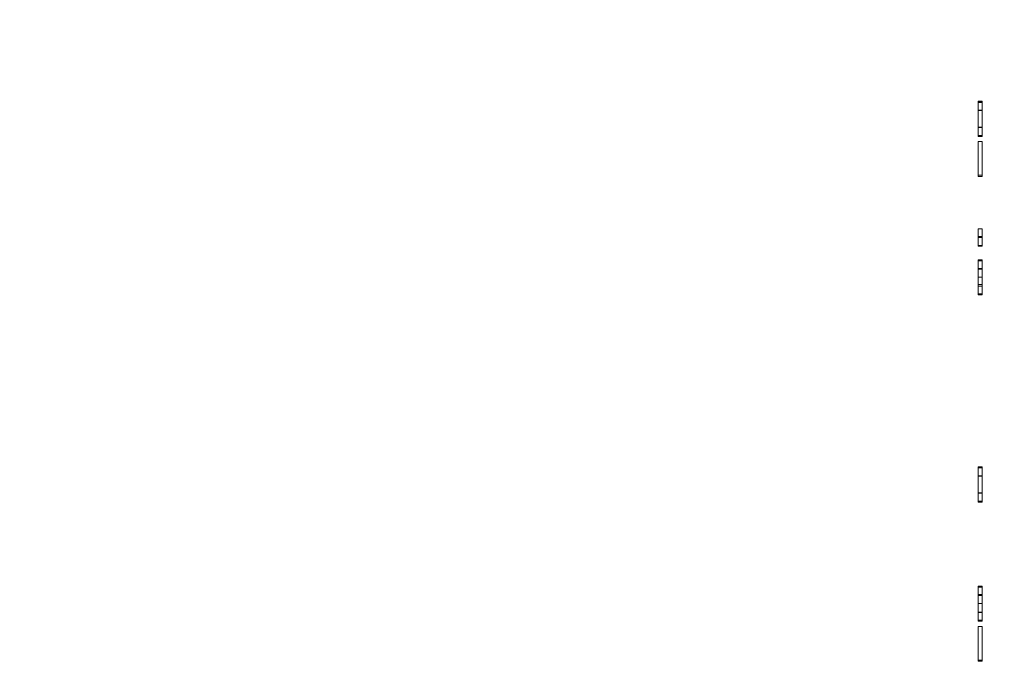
# Model space of a CAD drawing. Header units: inches. Extents: x -309.6 to -246.3, y -60.7 to 34.9.
# Tile 1 of 6: x -309.6 to -304.7, y -16.6 to -13.4. Entities that reach past the tile are written whole.
import ezdxf

# ---------------------------------------------------------------- set-up
doc = ezdxf.new("R2010")
doc.units = ezdxf.units.IN
doc.header["$LTSCALE"] = 32
doc.header["$MEASUREMENT"] = 0
doc.header["$PDMODE"] = 1
doc.header["$PDSIZE"] = -2
for name, color, linetype, lineweight in [('Drawing', 7, 'Continuous', 18), ('Metal-Black', 7, 'Continuous', 18), ('None', 7, 'Continuous', 18), ('SolidLine', 7, 'Continuous', 15)]:
    doc.layers.add(name, color=color, linetype=linetype, lineweight=lineweight)
doc.layers.add('Notes', color=1, linetype='Continuous', lineweight=18, true_color=0xff0000)

# ---------------------------------------------------------------- blocks, each defined once
blk = doc.blocks.new('1BRPT9-Bracket (3D)')
at = {"layer": 'Notes', "color": 7}
for points in [[(2.323, -3.4805, -1.4379), (2.323, -3.5248, -1.4822), (2.323, -3.6097, -1.4822), (2.323, -3.6503, -1.5228), (2.323, -3.6503, -1.604), (2.323, -3.4823, -1.604), (2.323, -3.4823, -1.6095), (2.323, -3.6558, -1.6095), (2.323, -3.6558, -1.521), (2.323, -3.6115, -1.4767), (2.323, -3.5266, -1.4767), (2.323, -3.486, -1.4361), (2.323, -3.486, -1.3955), (2.323, -3.5266, -1.3549), (2.323, -3.6097, -1.3549), (2.323, -3.6503, -1.3973), (2.323, -3.654, -1.3936), (2.323, -3.6115, -1.3493), (2.323, -3.5248, -1.3493), (2.323, -3.4805, -1.3936), (2.323, -3.4805, -1.4379)], [(2.323, -3.4805, -1.3936), (2.3427, -3.4805, -1.3936), (2.3427, -3.4805, -1.4379), (2.323, -3.4805, -1.4379), (2.323, -3.4805, -1.3936)], [(2.323, -3.5248, -1.3493), (2.3427, -3.5248, -1.3493), (2.3427, -3.4805, -1.3936), (2.323, -3.4805, -1.3936), (2.323, -3.5248, -1.3493)], [(2.323, -3.4805, -1.4379), (2.3427, -3.4805, -1.4379), (2.3427, -3.5248, -1.4822), (2.323, -3.5248, -1.4822), (2.323, -3.4805, -1.4379)], [(2.323, -3.4823, -1.6095), (2.3427, -3.4823, -1.6095), (2.3427, -3.6558, -1.6095), (2.323, -3.6558, -1.6095), (2.323, -3.4823, -1.6095)], [(2.323, -3.4823, -1.604), (2.3427, -3.4823, -1.604), (2.3427, -3.4823, -1.6095), (2.323, -3.4823, -1.6095), (2.323, -3.4823, -1.604)], [(2.323, -3.6503, -1.604), (2.3427, -3.6503, -1.604), (2.3427, -3.4823, -1.604), (2.323, -3.4823, -1.604), (2.323, -3.6503, -1.604)], [(2.3427, -3.4805, -1.4379), (2.3427, -3.5248, -1.4822), (2.3427, -3.6097, -1.4822), (2.3427, -3.6503, -1.5228), (2.3427, -3.6503, -1.604), (2.3427, -3.4823, -1.604), (2.3427, -3.4823, -1.6095), (2.3427, -3.6558, -1.6095), (2.3427, -3.6558, -1.521), (2.3427, -3.6115, -1.4767), (2.3427, -3.5266, -1.4767), (2.3427, -3.486, -1.4361), (2.3427, -3.486, -1.3955), (2.3427, -3.5266, -1.3549), (2.3427, -3.6097, -1.3549), (2.3427, -3.6503, -1.3973), (2.3427, -3.654, -1.3936), (2.3427, -3.6115, -1.3493), (2.3427, -3.5248, -1.3493), (2.3427, -3.4805, -1.3936), (2.3427, -3.4805, -1.4379)], [(2.323, -3.486, -1.3955), (2.3427, -3.486, -1.3955), (2.3427, -3.5266, -1.3549), (2.323, -3.5266, -1.3549), (2.323, -3.486, -1.3955)], [(2.323, -3.486, -1.4361), (2.3427, -3.486, -1.4361), (2.3427, -3.486, -1.3955), (2.323, -3.486, -1.3955), (2.323, -3.486, -1.4361)], [(2.323, -3.5266, -1.4767), (2.3427, -3.5266, -1.4767), (2.3427, -3.486, -1.4361), (2.323, -3.486, -1.4361), (2.323, -3.5266, -1.4767)], [(2.323, -3.6115, -1.3493), (2.3427, -3.6115, -1.3493), (2.3427, -3.5248, -1.3493), (2.323, -3.5248, -1.3493), (2.323, -3.6115, -1.3493)], [(2.323, -3.5248, -1.4822), (2.3427, -3.5248, -1.4822), (2.3427, -3.6097, -1.4822), (2.323, -3.6097, -1.4822), (2.323, -3.5248, -1.4822)], [(2.323, -3.5266, -1.3549), (2.3427, -3.5266, -1.3549), (2.3427, -3.6097, -1.3549), (2.323, -3.6097, -1.3549), (2.323, -3.5266, -1.3549)], [(2.323, -3.6115, -1.4767), (2.3427, -3.6115, -1.4767), (2.3427, -3.5266, -1.4767), (2.323, -3.5266, -1.4767), (2.323, -3.6115, -1.4767)], [(2.323, -3.6097, -1.3549), (2.3427, -3.6097, -1.3549), (2.3427, -3.6503, -1.3973), (2.323, -3.6503, -1.3973), (2.323, -3.6097, -1.3549)], [(2.323, -3.6097, -1.4822), (2.3427, -3.6097, -1.4822), (2.3427, -3.6503, -1.5228), (2.323, -3.6503, -1.5228), (2.323, -3.6097, -1.4822)], [(2.323, -3.654, -1.3936), (2.3427, -3.654, -1.3936), (2.3427, -3.6115, -1.3493), (2.323, -3.6115, -1.3493), (2.323, -3.654, -1.3936)], [(2.323, -3.6558, -1.521), (2.3427, -3.6558, -1.521), (2.3427, -3.6115, -1.4767), (2.323, -3.6115, -1.4767), (2.323, -3.6558, -1.521)], [(2.323, -3.6503, -1.3973), (2.3427, -3.6503, -1.3973), (2.3427, -3.654, -1.3936), (2.323, -3.654, -1.3936), (2.323, -3.6503, -1.3973)], [(2.323, -3.6503, -1.5228), (2.3427, -3.6503, -1.5228), (2.3427, -3.6503, -1.604), (2.323, -3.6503, -1.604), (2.323, -3.6503, -1.5228)], [(2.323, -3.6558, -1.6095), (2.3427, -3.6558, -1.6095), (2.3427, -3.6558, -1.521), (2.323, -3.6558, -1.521), (2.323, -3.6558, -1.6095)], [(2.323, -3.6813, -1.6095), (2.323, -3.8548, -1.6095), (2.323, -3.8548, -1.353), (2.323, -3.8492, -1.353), (2.323, -3.8492, -1.604), (2.323, -3.6813, -1.604), (2.323, -3.6813, -1.6095)], [(2.323, -3.6813, -1.604), (2.3427, -3.6813, -1.604), (2.3427, -3.6813, -1.6095), (2.323, -3.6813, -1.6095), (2.323, -3.6813, -1.604)], [(2.323, -3.8492, -1.604), (2.3427, -3.8492, -1.604), (2.3427, -3.6813, -1.604), (2.323, -3.6813, -1.604), (2.323, -3.8492, -1.604)], [(2.323, -3.6813, -1.6095), (2.3427, -3.6813, -1.6095), (2.3427, -3.8548, -1.6095), (2.323, -3.8548, -1.6095), (2.323, -3.6813, -1.6095)], [(2.3427, -3.6813, -1.6095), (2.3427, -3.8548, -1.6095), (2.3427, -3.8548, -1.353), (2.3427, -3.8492, -1.353), (2.3427, -3.8492, -1.604), (2.3427, -3.6813, -1.604), (2.3427, -3.6813, -1.6095)], [(2.323, -3.8492, -1.353), (2.3427, -3.8492, -1.353), (2.3427, -3.8492, -1.604), (2.323, -3.8492, -1.604), (2.323, -3.8492, -1.353)], [(2.323, -3.8548, -1.353), (2.3427, -3.8548, -1.353), (2.3427, -3.8492, -1.353), (2.323, -3.8492, -1.353), (2.323, -3.8548, -1.353)], [(2.323, -3.8548, -1.6095), (2.3427, -3.8548, -1.6095), (2.3427, -3.8548, -1.353), (2.323, -3.8548, -1.353), (2.323, -3.8548, -1.6095)], [(2.323, -4.1153, -1.6095), (2.323, -4.2002, -1.6095), (2.323, -4.2002, -1.604), (2.323, -4.1596, -1.604), (2.323, -4.1596, -1.3586), (2.323, -4.1984, -1.3973), (2.323, -4.2021, -1.3936), (2.323, -4.1578, -1.3493), (2.323, -4.1541, -1.3493), (2.323, -4.1541, -1.604), (2.323, -4.1153, -1.604), (2.323, -4.1153, -1.6095)], [(2.323, -4.1153, -1.604), (2.3427, -4.1153, -1.604), (2.3427, -4.1153, -1.6095), (2.323, -4.1153, -1.6095), (2.323, -4.1153, -1.604)], [(2.323, -4.1541, -1.604), (2.3427, -4.1541, -1.604), (2.3427, -4.1153, -1.604), (2.323, -4.1153, -1.604), (2.323, -4.1541, -1.604)], [(2.323, -4.1153, -1.6095), (2.3427, -4.1153, -1.6095), (2.3427, -4.2002, -1.6095), (2.323, -4.2002, -1.6095), (2.323, -4.1153, -1.6095)], [(2.3427, -4.1153, -1.6095), (2.3427, -4.2002, -1.6095), (2.3427, -4.2002, -1.604), (2.3427, -4.1596, -1.604), (2.3427, -4.1596, -1.3586), (2.3427, -4.1984, -1.3973), (2.3427, -4.2021, -1.3936), (2.3427, -4.1578, -1.3493), (2.3427, -4.1541, -1.3493), (2.3427, -4.1541, -1.604), (2.3427, -4.1153, -1.604), (2.3427, -4.1153, -1.6095)], [(2.323, -4.1541, -1.3493), (2.3427, -4.1541, -1.3493), (2.3427, -4.1541, -1.604), (2.323, -4.1541, -1.604), (2.323, -4.1541, -1.3493)], [(2.323, -4.1578, -1.3493), (2.3427, -4.1578, -1.3493), (2.3427, -4.1541, -1.3493), (2.323, -4.1541, -1.3493), (2.323, -4.1578, -1.3493)], [(2.323, -4.2021, -1.3936), (2.3427, -4.2021, -1.3936), (2.3427, -4.1578, -1.3493), (2.323, -4.1578, -1.3493), (2.323, -4.2021, -1.3936)], [(2.323, -4.1596, -1.3586), (2.3427, -4.1596, -1.3586), (2.3427, -4.1984, -1.3973), (2.323, -4.1984, -1.3973), (2.323, -4.1596, -1.3586)], [(2.323, -4.1596, -1.604), (2.3427, -4.1596, -1.604), (2.3427, -4.1596, -1.3586), (2.323, -4.1596, -1.3586), (2.323, -4.1596, -1.604)], [(2.323, -4.2002, -1.604), (2.3427, -4.2002, -1.604), (2.3427, -4.1596, -1.604), (2.323, -4.1596, -1.604), (2.323, -4.2002, -1.604)], [(2.323, -4.1984, -1.3973), (2.3427, -4.1984, -1.3973), (2.3427, -4.2021, -1.3936), (2.323, -4.2021, -1.3936), (2.323, -4.1984, -1.3973)], [(2.323, -4.2002, -1.6095), (2.3427, -4.2002, -1.6095), (2.3427, -4.2002, -1.604), (2.323, -4.2002, -1.604), (2.323, -4.2002, -1.6095)], [(2.323, -4.27, -1.6058), (2.323, -4.2737, -1.6095), (2.323, -4.3575, -1.5257), (2.323, -4.3575, -1.5184), (2.323, -4.27, -1.6058)], [(2.323, -4.3575, -1.5184), (2.3427, -4.3575, -1.5184), (2.3427, -4.27, -1.6058), (2.323, -4.27, -1.6058), (2.323, -4.3575, -1.5184)], [(2.323, -4.27, -1.6058), (2.3427, -4.27, -1.6058), (2.3427, -4.2737, -1.6095), (2.323, -4.2737, -1.6095), (2.323, -4.27, -1.6058)], [(2.323, -4.27, -1.3936), (2.323, -4.27, -1.4379), (2.323, -4.3143, -1.4822), (2.323, -4.3575, -1.4822), (2.323, -4.3575, -1.4767), (2.323, -4.3161, -1.4767), (2.323, -4.2755, -1.4361), (2.323, -4.2755, -1.3955), (2.323, -4.3161, -1.3549), (2.323, -4.3575, -1.3549), (2.323, -4.3575, -1.3493), (2.323, -4.3143, -1.3493), (2.323, -4.27, -1.3936)], [(2.323, -4.3143, -1.3493), (2.3427, -4.3143, -1.3493), (2.3427, -4.27, -1.3936), (2.323, -4.27, -1.3936), (2.323, -4.3143, -1.3493)], [(2.323, -4.27, -1.4379), (2.3427, -4.27, -1.4379), (2.3427, -4.3143, -1.4822), (2.323, -4.3143, -1.4822), (2.323, -4.27, -1.4379)], [(2.323, -4.27, -1.3936), (2.3427, -4.27, -1.3936), (2.3427, -4.27, -1.4379), (2.323, -4.27, -1.4379), (2.323, -4.27, -1.3936)], [(2.323, -4.2737, -1.6095), (2.3427, -4.2737, -1.6095), (2.3427, -4.3575, -1.5257), (2.323, -4.3575, -1.5257), (2.323, -4.2737, -1.6095)], [(2.323, -4.2755, -1.3955), (2.3427, -4.2755, -1.3955), (2.3427, -4.3161, -1.3549), (2.323, -4.3161, -1.3549), (2.323, -4.2755, -1.3955)], [(2.323, -4.2755, -1.4361), (2.3427, -4.2755, -1.4361), (2.3427, -4.2755, -1.3955), (2.323, -4.2755, -1.3955), (2.323, -4.2755, -1.4361)], [(2.323, -4.3161, -1.4767), (2.3427, -4.3161, -1.4767), (2.3427, -4.2755, -1.4361), (2.323, -4.2755, -1.4361), (2.323, -4.3161, -1.4767)], [(2.323, -4.3575, -1.3493), (2.3427, -4.3575, -1.3493), (2.3427, -4.3143, -1.3493), (2.323, -4.3143, -1.3493), (2.323, -4.3575, -1.3493)], [(2.323, -4.3143, -1.4822), (2.3427, -4.3143, -1.4822), (2.3427, -4.3575, -1.4822), (2.323, -4.3575, -1.4822), (2.323, -4.3143, -1.4822)], [(2.323, -4.3161, -1.3549), (2.3427, -4.3161, -1.3549), (2.3427, -4.3575, -1.3549), (2.323, -4.3575, -1.3549), (2.323, -4.3161, -1.3549)], [(2.323, -4.3575, -1.4767), (2.3427, -4.3575, -1.4767), (2.3427, -4.3161, -1.4767), (2.323, -4.3161, -1.4767), (2.323, -4.3575, -1.4767)], [(2.3427, -4.27, -1.6058), (2.3427, -4.2737, -1.6095), (2.3427, -4.3575, -1.5257), (2.3427, -4.3575, -1.5184), (2.3427, -4.27, -1.6058)], [(2.3427, -4.27, -1.3936), (2.3427, -4.27, -1.4379), (2.3427, -4.3143, -1.4822), (2.3427, -4.3575, -1.4822), (2.3427, -4.3575, -1.4767), (2.3427, -4.3161, -1.4767), (2.3427, -4.2755, -1.4361), (2.3427, -4.2755, -1.3955), (2.3427, -4.3161, -1.3549), (2.3427, -4.3575, -1.3549), (2.3427, -4.3575, -1.3493), (2.3427, -4.3143, -1.3493), (2.3427, -4.27, -1.3936)], [(2.323, -4.3575, -1.5257), (2.3427, -4.3575, -1.5257), (2.3427, -4.3575, -1.5184), (2.323, -4.3575, -1.5184), (2.323, -4.3575, -1.5257)], [(2.323, -4.3575, -1.3549), (2.3427, -4.3575, -1.3549), (2.3427, -4.3575, -1.3493), (2.323, -4.3575, -1.3493), (2.323, -4.3575, -1.3549)], [(2.323, -4.3575, -1.4822), (2.3427, -4.3575, -1.4822), (2.3427, -4.3575, -1.4767), (2.323, -4.3575, -1.4767), (2.323, -4.3575, -1.4822)], [(2.323, -4.3575, -1.3493), (2.323, -4.3575, -1.3549), (2.323, -4.4398, -1.3549), (2.323, -4.4398, -1.4767), (2.323, -4.3575, -1.4767), (2.323, -4.3575, -1.4822), (2.323, -4.3936, -1.4822), (2.323, -4.3575, -1.5184), (2.323, -4.3575, -1.5257), (2.323, -4.401, -1.4822), (2.323, -4.4398, -1.4822), (2.323, -4.4398, -1.6077), (2.323, -4.4453, -1.6077), (2.323, -4.4453, -1.3493), (2.323, -4.3575, -1.3493)], [(2.323, -4.4453, -1.3493), (2.3427, -4.4453, -1.3493), (2.3427, -4.3575, -1.3493), (2.323, -4.3575, -1.3493), (2.323, -4.4453, -1.3493)], [(2.323, -4.3575, -1.5257), (2.3427, -4.3575, -1.5257), (2.3427, -4.401, -1.4822), (2.323, -4.401, -1.4822), (2.323, -4.3575, -1.5257)], [(2.323, -4.3575, -1.5184), (2.3427, -4.3575, -1.5184), (2.3427, -4.3575, -1.5257), (2.323, -4.3575, -1.5257), (2.323, -4.3575, -1.5184)], [(2.323, -4.3936, -1.4822), (2.3427, -4.3936, -1.4822), (2.3427, -4.3575, -1.5184), (2.323, -4.3575, -1.5184), (2.323, -4.3936, -1.4822)], [(2.323, -4.3575, -1.4822), (2.3427, -4.3575, -1.4822), (2.3427, -4.3936, -1.4822), (2.323, -4.3936, -1.4822), (2.323, -4.3575, -1.4822)], [(2.323, -4.3575, -1.4767), (2.3427, -4.3575, -1.4767), (2.3427, -4.3575, -1.4822), (2.323, -4.3575, -1.4822), (2.323, -4.3575, -1.4767)], [(2.323, -4.4398, -1.4767), (2.3427, -4.4398, -1.4767), (2.3427, -4.3575, -1.4767), (2.323, -4.3575, -1.4767), (2.323, -4.4398, -1.4767)], [(2.323, -4.3575, -1.3549), (2.3427, -4.3575, -1.3549), (2.3427, -4.4398, -1.3549), (2.323, -4.4398, -1.3549), (2.323, -4.3575, -1.3549)], [(2.323, -4.3575, -1.3493), (2.3427, -4.3575, -1.3493), (2.3427, -4.3575, -1.3549), (2.323, -4.3575, -1.3549), (2.323, -4.3575, -1.3493)], [(2.3427, -4.3575, -1.3493), (2.3427, -4.3575, -1.3549), (2.3427, -4.4398, -1.3549), (2.3427, -4.4398, -1.4767), (2.3427, -4.3575, -1.4767), (2.3427, -4.3575, -1.4822), (2.3427, -4.3936, -1.4822), (2.3427, -4.3575, -1.5184), (2.3427, -4.3575, -1.5257), (2.3427, -4.401, -1.4822), (2.3427, -4.4398, -1.4822), (2.3427, -4.4398, -1.6077), (2.3427, -4.4453, -1.6077), (2.3427, -4.4453, -1.3493), (2.3427, -4.3575, -1.3493)], [(2.323, -4.401, -1.4822), (2.3427, -4.401, -1.4822), (2.3427, -4.4398, -1.4822), (2.323, -4.4398, -1.4822), (2.323, -4.401, -1.4822)], [(2.323, -4.4398, -1.6077), (2.3427, -4.4398, -1.6077), (2.3427, -4.4453, -1.6077), (2.323, -4.4453, -1.6077), (2.323, -4.4398, -1.6077)], [(2.323, -4.4398, -1.4822), (2.3427, -4.4398, -1.4822), (2.3427, -4.4398, -1.6077), (2.323, -4.4398, -1.6077), (2.323, -4.4398, -1.4822)], [(2.323, -4.4398, -1.3549), (2.3427, -4.4398, -1.3549), (2.3427, -4.4398, -1.4767), (2.323, -4.4398, -1.4767), (2.323, -4.4398, -1.3549)], [(2.323, -4.4453, -1.6077), (2.3427, -4.4453, -1.6077), (2.3427, -4.4453, -1.3493), (2.323, -4.4453, -1.3493), (2.323, -4.4453, -1.6077)], [(2.323, -5.3024, -1.5671), (2.323, -5.3467, -1.6095), (2.323, -5.4335, -1.6095), (2.323, -5.4778, -1.5652), (2.323, -5.4778, -1.3936), (2.323, -5.4335, -1.3493), (2.323, -5.3467, -1.3493), (2.323, -5.3024, -1.3936), (2.323, -5.3061, -1.3973), (2.323, -5.3486, -1.3549), (2.323, -5.4316, -1.3549), (2.323, -5.4722, -1.3955), (2.323, -5.4722, -1.5634), (2.323, -5.4316, -1.604), (2.323, -5.3486, -1.604), (2.323, -5.3061, -1.5634), (2.323, -5.3024, -1.5671)], [(2.323, -5.3061, -1.5634), (2.3427, -5.3061, -1.5634), (2.3427, -5.3024, -1.5671), (2.323, -5.3024, -1.5671), (2.323, -5.3061, -1.5634)], [(2.323, -5.3024, -1.3936), (2.3427, -5.3024, -1.3936), (2.3427, -5.3061, -1.3973), (2.323, -5.3061, -1.3973), (2.323, -5.3024, -1.3936)], [(2.323, -5.3467, -1.3493), (2.3427, -5.3467, -1.3493), (2.3427, -5.3024, -1.3936), (2.323, -5.3024, -1.3936), (2.323, -5.3467, -1.3493)], [(2.323, -5.3024, -1.5671), (2.3427, -5.3024, -1.5671), (2.3427, -5.3467, -1.6095), (2.323, -5.3467, -1.6095), (2.323, -5.3024, -1.5671)], [(2.323, -5.3486, -1.604), (2.3427, -5.3486, -1.604), (2.3427, -5.3061, -1.5634), (2.323, -5.3061, -1.5634), (2.323, -5.3486, -1.604)], [(2.323, -5.3061, -1.3973), (2.3427, -5.3061, -1.3973), (2.3427, -5.3486, -1.3549), (2.323, -5.3486, -1.3549), (2.323, -5.3061, -1.3973)], [(2.323, -5.4335, -1.3493), (2.3427, -5.4335, -1.3493), (2.3427, -5.3467, -1.3493), (2.323, -5.3467, -1.3493), (2.323, -5.4335, -1.3493)], [(2.323, -5.3467, -1.6095), (2.3427, -5.3467, -1.6095), (2.3427, -5.4335, -1.6095), (2.323, -5.4335, -1.6095), (2.323, -5.3467, -1.6095)], [(2.3427, -5.3024, -1.5671), (2.3427, -5.3467, -1.6095), (2.3427, -5.4335, -1.6095), (2.3427, -5.4778, -1.5652), (2.3427, -5.4778, -1.3936), (2.3427, -5.4335, -1.3493), (2.3427, -5.3467, -1.3493), (2.3427, -5.3024, -1.3936), (2.3427, -5.3061, -1.3973), (2.3427, -5.3486, -1.3549), (2.3427, -5.4316, -1.3549), (2.3427, -5.4722, -1.3955), (2.3427, -5.4722, -1.5634), (2.3427, -5.4316, -1.604), (2.3427, -5.3486, -1.604), (2.3427, -5.3061, -1.5634), (2.3427, -5.3024, -1.5671)], [(2.323, -5.4316, -1.604), (2.3427, -5.4316, -1.604), (2.3427, -5.3486, -1.604), (2.323, -5.3486, -1.604), (2.323, -5.4316, -1.604)], [(2.323, -5.3486, -1.3549), (2.3427, -5.3486, -1.3549), (2.3427, -5.4316, -1.3549), (2.323, -5.4316, -1.3549), (2.323, -5.3486, -1.3549)], [(2.323, -5.4722, -1.5634), (2.3427, -5.4722, -1.5634), (2.3427, -5.4316, -1.604), (2.323, -5.4316, -1.604), (2.323, -5.4722, -1.5634)], [(2.323, -5.4316, -1.3549), (2.3427, -5.4316, -1.3549), (2.3427, -5.4722, -1.3955), (2.323, -5.4722, -1.3955), (2.323, -5.4316, -1.3549)], [(2.323, -5.4778, -1.3936), (2.3427, -5.4778, -1.3936), (2.3427, -5.4335, -1.3493), (2.323, -5.4335, -1.3493), (2.323, -5.4778, -1.3936)], [(2.323, -5.4335, -1.6095), (2.3427, -5.4335, -1.6095), (2.3427, -5.4778, -1.5652), (2.323, -5.4778, -1.5652), (2.323, -5.4335, -1.6095)], [(2.323, -5.4722, -1.3955), (2.3427, -5.4722, -1.3955), (2.3427, -5.4722, -1.5634), (2.323, -5.4722, -1.5634), (2.323, -5.4722, -1.3955)], [(2.323, -5.4778, -1.5652), (2.3427, -5.4778, -1.5652), (2.3427, -5.4778, -1.3936), (2.323, -5.4778, -1.3936), (2.323, -5.4778, -1.5652)], [(2.323, -5.8962, -1.5652), (2.323, -5.9405, -1.6095), (2.323, -6.0272, -1.6095), (2.323, -6.0697, -1.5671), (2.323, -6.066, -1.5634), (2.323, -6.0254, -1.604), (2.323, -5.9423, -1.604), (2.323, -5.9017, -1.5634), (2.323, -5.9017, -1.5228), (2.323, -5.9423, -1.4822), (2.323, -5.9829, -1.4822), (2.323, -5.9829, -1.4767), (2.323, -5.9423, -1.4767), (2.323, -5.9017, -1.4361), (2.323, -5.9017, -1.3955), (2.323, -5.9423, -1.3549), (2.323, -6.0254, -1.3549), (2.323, -6.066, -1.3973), (2.323, -6.0697, -1.3936), (2.323, -6.0272, -1.3493), (2.323, -5.9405, -1.3493), (2.323, -5.8962, -1.3936), (2.323, -5.8962, -1.4379), (2.323, -5.9368, -1.4804), (2.323, -5.8962, -1.521), (2.323, -5.8962, -1.5652)], [(2.323, -5.8962, -1.521), (2.3427, -5.8962, -1.521), (2.3427, -5.8962, -1.5652), (2.323, -5.8962, -1.5652), (2.323, -5.8962, -1.521)], [(2.323, -5.9368, -1.4804), (2.3427, -5.9368, -1.4804), (2.3427, -5.8962, -1.521), (2.323, -5.8962, -1.521), (2.323, -5.9368, -1.4804)], [(2.323, -5.8962, -1.4379), (2.3427, -5.8962, -1.4379), (2.3427, -5.9368, -1.4804), (2.323, -5.9368, -1.4804), (2.323, -5.8962, -1.4379)], [(2.323, -5.8962, -1.3936), (2.3427, -5.8962, -1.3936), (2.3427, -5.8962, -1.4379), (2.323, -5.8962, -1.4379), (2.323, -5.8962, -1.3936)], [(2.323, -5.9405, -1.3493), (2.3427, -5.9405, -1.3493), (2.3427, -5.8962, -1.3936), (2.323, -5.8962, -1.3936), (2.323, -5.9405, -1.3493)], [(2.323, -5.8962, -1.5652), (2.3427, -5.8962, -1.5652), (2.3427, -5.9405, -1.6095), (2.323, -5.9405, -1.6095), (2.323, -5.8962, -1.5652)], [(2.323, -5.9017, -1.3955), (2.3427, -5.9017, -1.3955), (2.3427, -5.9423, -1.3549), (2.323, -5.9423, -1.3549), (2.323, -5.9017, -1.3955)], [(2.323, -5.9017, -1.4361), (2.3427, -5.9017, -1.4361), (2.3427, -5.9017, -1.3955), (2.323, -5.9017, -1.3955), (2.323, -5.9017, -1.4361)], [(2.323, -5.9423, -1.4767), (2.3427, -5.9423, -1.4767), (2.3427, -5.9017, -1.4361), (2.323, -5.9017, -1.4361), (2.323, -5.9423, -1.4767)], [(2.323, -5.9017, -1.5228), (2.3427, -5.9017, -1.5228), (2.3427, -5.9423, -1.4822), (2.323, -5.9423, -1.4822), (2.323, -5.9017, -1.5228)], [(2.323, -5.9017, -1.5634), (2.3427, -5.9017, -1.5634), (2.3427, -5.9017, -1.5228), (2.323, -5.9017, -1.5228), (2.323, -5.9017, -1.5634)], [(2.323, -5.9423, -1.604), (2.3427, -5.9423, -1.604), (2.3427, -5.9017, -1.5634), (2.323, -5.9017, -1.5634), (2.323, -5.9423, -1.604)], [(2.3427, -5.8962, -1.5652), (2.3427, -5.9405, -1.6095), (2.3427, -6.0272, -1.6095), (2.3427, -6.0697, -1.5671), (2.3427, -6.066, -1.5634), (2.3427, -6.0254, -1.604), (2.3427, -5.9423, -1.604), (2.3427, -5.9017, -1.5634), (2.3427, -5.9017, -1.5228), (2.3427, -5.9423, -1.4822), (2.3427, -5.9829, -1.4822), (2.3427, -5.9829, -1.4767), (2.3427, -5.9423, -1.4767), (2.3427, -5.9017, -1.4361), (2.3427, -5.9017, -1.3955), (2.3427, -5.9423, -1.3549), (2.3427, -6.0254, -1.3549), (2.3427, -6.066, -1.3973), (2.3427, -6.0697, -1.3936), (2.3427, -6.0272, -1.3493), (2.3427, -5.9405, -1.3493), (2.3427, -5.8962, -1.3936), (2.3427, -5.8962, -1.4379), (2.3427, -5.9368, -1.4804), (2.3427, -5.8962, -1.521), (2.3427, -5.8962, -1.5652)], [(2.323, -6.0272, -1.3493), (2.3427, -6.0272, -1.3493), (2.3427, -5.9405, -1.3493), (2.323, -5.9405, -1.3493), (2.323, -6.0272, -1.3493)], [(2.323, -5.9405, -1.6095), (2.3427, -5.9405, -1.6095), (2.3427, -6.0272, -1.6095), (2.323, -6.0272, -1.6095), (2.323, -5.9405, -1.6095)], [(2.323, -5.9423, -1.3549), (2.3427, -5.9423, -1.3549), (2.3427, -6.0254, -1.3549), (2.323, -6.0254, -1.3549), (2.323, -5.9423, -1.3549)], [(2.323, -5.9829, -1.4767), (2.3427, -5.9829, -1.4767), (2.3427, -5.9423, -1.4767), (2.323, -5.9423, -1.4767), (2.323, -5.9829, -1.4767)], [(2.323, -5.9423, -1.4822), (2.3427, -5.9423, -1.4822), (2.3427, -5.9829, -1.4822), (2.323, -5.9829, -1.4822), (2.323, -5.9423, -1.4822)], [(2.323, -6.0254, -1.604), (2.3427, -6.0254, -1.604), (2.3427, -5.9423, -1.604), (2.323, -5.9423, -1.604), (2.323, -6.0254, -1.604)], [(2.323, -5.9829, -1.4822), (2.3427, -5.9829, -1.4822), (2.3427, -5.9829, -1.4767), (2.323, -5.9829, -1.4767), (2.323, -5.9829, -1.4822)], [(2.323, -6.0254, -1.3549), (2.3427, -6.0254, -1.3549), (2.3427, -6.066, -1.3973), (2.323, -6.066, -1.3973), (2.323, -6.0254, -1.3549)], [(2.323, -6.066, -1.5634), (2.3427, -6.066, -1.5634), (2.3427, -6.0254, -1.604), (2.323, -6.0254, -1.604), (2.323, -6.066, -1.5634)], [(2.323, -6.0697, -1.3936), (2.3427, -6.0697, -1.3936), (2.3427, -6.0272, -1.3493), (2.323, -6.0272, -1.3493), (2.323, -6.0697, -1.3936)], [(2.323, -6.0272, -1.6095), (2.3427, -6.0272, -1.6095), (2.3427, -6.0697, -1.5671), (2.323, -6.0697, -1.5671), (2.323, -6.0272, -1.6095)], [(2.323, -6.066, -1.3973), (2.3427, -6.066, -1.3973), (2.3427, -6.0697, -1.3936), (2.323, -6.0697, -1.3936), (2.323, -6.066, -1.3973)], [(2.323, -6.0697, -1.5671), (2.3427, -6.0697, -1.5671), (2.3427, -6.066, -1.5634), (2.323, -6.066, -1.5634), (2.323, -6.0697, -1.5671)], [(2.323, -6.097, -1.6095), (2.323, -6.2705, -1.6095), (2.323, -6.2705, -1.353), (2.323, -6.2649, -1.353), (2.323, -6.2649, -1.604), (2.323, -6.097, -1.604), (2.323, -6.097, -1.6095)], [(2.323, -6.097, -1.604), (2.3427, -6.097, -1.604), (2.3427, -6.097, -1.6095), (2.323, -6.097, -1.6095), (2.323, -6.097, -1.604)], [(2.323, -6.2649, -1.604), (2.3427, -6.2649, -1.604), (2.3427, -6.097, -1.604), (2.323, -6.097, -1.604), (2.323, -6.2649, -1.604)], [(2.323, -6.097, -1.6095), (2.3427, -6.097, -1.6095), (2.3427, -6.2705, -1.6095), (2.323, -6.2705, -1.6095), (2.323, -6.097, -1.6095)], [(2.3427, -6.097, -1.6095), (2.3427, -6.2705, -1.6095), (2.3427, -6.2705, -1.353), (2.3427, -6.2649, -1.353), (2.3427, -6.2649, -1.604), (2.3427, -6.097, -1.604), (2.3427, -6.097, -1.6095)], [(2.323, -6.2649, -1.353), (2.3427, -6.2649, -1.353), (2.3427, -6.2649, -1.604), (2.323, -6.2649, -1.604), (2.323, -6.2649, -1.353)], [(2.323, -6.2705, -1.353), (2.3427, -6.2705, -1.353), (2.3427, -6.2649, -1.353), (2.323, -6.2649, -1.353), (2.323, -6.2705, -1.353)], [(2.323, -6.2705, -1.6095), (2.3427, -6.2705, -1.6095), (2.3427, -6.2705, -1.353), (2.323, -6.2705, -1.353), (2.323, -6.2705, -1.6095)]]:
    blk.add_polyline3d(points, dxfattribs=at)
blk = doc.blocks.new('1bc54h_LockWasher')
at = {"layer": 'Metal-Black'}
for p in [(0, -0.0082, 25.7558), (0.131, -0.0082, 25.7558)]:
    blk.add_point(p, dxfattribs=at)
blk = doc.blocks.new('TL14_upper_leg (3D)')
at = {"layer": 'Metal-Black', "color": 7, "rotation": 180}
for p in [(-2.3221, -0.0082, -26.681), (-2.3221, -5.4256, -26.681)]:
    blk.add_blockref('1bc54h_LockWasher', p, dxfattribs=at)
at = {"layer": 'Metal-Black', "xscale": -1, "rotation": 180}
for p in [(2.3221, -0.0082, -26.681), (2.3221, -5.4256, -26.681)]:
    blk.add_blockref('1bc54h_LockWasher', p, dxfattribs=at)
blk = doc.blocks.new('Group-9')
at = {"layer": 'SolidLine', "color": 7, "rotation": 90}
for name in ['TL14_upper_leg (3D)', '1BRPT9-Bracket (3D)']:
    blk.add_blockref(name, (9.2126, -57.5984, 29.213), dxfattribs=at)
blk = doc.blocks.new('SL Huddle Table (3D)')
at = {"layer": 'None'}
blk.add_blockref('Group-9', (0, 0), dxfattribs=at)
at = {"layer": 'Drawing', "color": 0, "flags": 1}
for tag in ['Tag', 'Catalog', 'Option1', 'Option2', 'Option3', 'Option4', 'Option5', 'Option6', 'Option7', 'Option8', 'Option9', 'Option10', 'Option11', 'Option12', 'Custom', 'FinishGroup', 'Discount', 'Item2', 'Item3', 'Item6', 'Item8', 'Item9', 'Item10', 'Item12', 'Item13', 'Item16', 'Item18', 'Item19', 'Item20', 'Item21', 'Item22', 'Item23', 'Item24', 'Item25', 'Item1', 'Item4', 'Item5', 'Item7', 'Item11', 'Item14', 'Item15', 'Item17']:
    blk.add_attdef(tag, (34.3176, -16.332), '', height=0.00709, dxfattribs=at)

msp = doc.modelspace()

# ---------------------------------------------------------------- block references
at = {"layer": 'Drawing', "rotation": 270}
msp.add_blockref('SL Huddle Table (3D)', (-249.5512, -1.093), dxfattribs=at)

doc.saveas('drawing.dxf')
